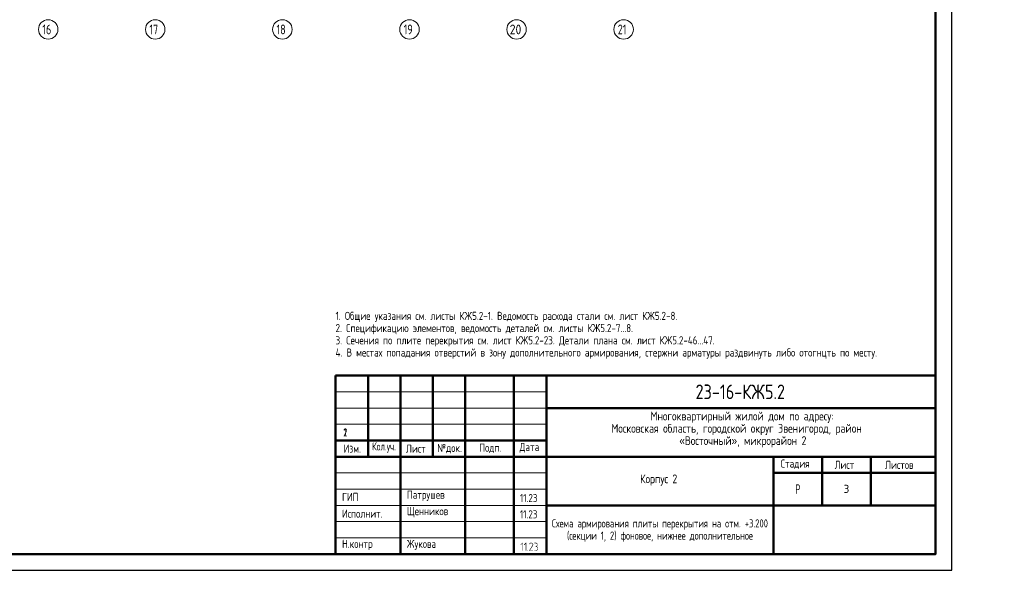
# Model space of a CAD drawing. Header units: millimetres. Extents: x 0 to 61017, y 0 to 42000.
# Tile 14 of 23: x 30661 to 61017, y 0 to 16970. Entities that reach past the tile are written whole.
import ezdxf

# ---------------------------------------------------------------- set-up
doc = ezdxf.new("R2010")
doc.units = ezdxf.units.MM
doc.linetypes.add('______5', pattern=[1100, 800, -100, 100, -100])
doc.layers.add('Standard', color=7, linetype='Continuous', lineweight=25)
doc.layers.add('Оси', color=40, linetype='______5', lineweight=18)
doc.styles.add('GOST 2.304-81', font='txt')
doc.styles.add('ISOCPEUR', font='txt')

msp = doc.modelspace()

# ---------------------------------------------------------------- hatches: boundary and pattern name
at = {"layer": 'Standard', "linetype": 'Continuous', "lineweight": 25, "transparency": 33554687}
for points in [[(46172, 610), (46172, 609), (46172, 608), (46172, 607), (46171, 606), (46171, 605), (46171, 605), (46170, 604), (46169, 603), (46168, 602), (46167, 602), (46165, 601), (46163, 601), (46163, 601), (46162, 601), (46161, 601), (46161, 602), (46160, 602), (46159, 602), (46158, 603), (46157, 603), (46156, 604), (46156, 605), (46155, 605), (46155, 606), (46155, 607), (46154, 608), (46154, 609), (46154, 610), (46154, 820), (46116, 782), (46115, 780), (46113, 780), (46112, 779), (46110, 779), (46108, 779), (46107, 780), (46105, 780), (46104, 782), (46102, 783), (46102, 785), (46101, 786), (46101, 788), (46101, 788), (46101, 789), (46101, 790), (46102, 790), (46102, 791), (46102, 792), (46103, 793), (46104, 794), (46157, 848), (46158, 849), (46160, 849), (46161, 850), (46163, 850), (46165, 850), (46166, 849), (46168, 849), (46169, 848), (46170, 847), (46170, 846), (46171, 846), (46171, 845), (46172, 844), (46172, 843), (46172, 842), (46172, 841)], [(46279, 610), (46279, 609), (46278, 608), (46278, 607), (46278, 606), (46278, 605), (46277, 605), (46277, 604), (46276, 603), (46275, 602), (46273, 602), (46272, 601), (46270, 601), (46269, 601), (46269, 601), (46268, 601), (46267, 602), (46266, 602), (46265, 602), (46265, 603), (46263, 603), (46263, 604), (46262, 605), (46262, 605), (46261, 606), (46261, 607), (46261, 608), (46261, 609), (46261, 610), (46261, 820), (46223, 782), (46221, 780), (46220, 780), (46218, 779), (46217, 779), (46215, 779), (46213, 780), (46212, 780), (46210, 782), (46209, 783), (46208, 785), (46208, 786), (46208, 788), (46208, 788), (46208, 789), (46208, 790), (46208, 790), (46209, 791), (46209, 792), (46210, 793), (46210, 794), (46263, 848), (46265, 849), (46266, 849), (46268, 850), (46269, 850), (46271, 850), (46273, 849), (46274, 849), (46276, 848), (46276, 847), (46277, 846), (46277, 846), (46278, 845), (46278, 844), (46278, 843), (46279, 842), (46279, 841)], [(46323, 619), (46324, 619), (46326, 618), (46327, 618), (46329, 616), (46330, 615), (46331, 613), (46332, 612), (46332, 610), (46332, 609), (46331, 607), (46330, 606), (46329, 604), (46329, 603), (46328, 603), (46327, 602), (46327, 602), (46326, 602), (46325, 601), (46324, 601), (46323, 601), (46321, 601), (46319, 602), (46317, 603), (46316, 604), (46315, 605), (46314, 607), (46314, 608), (46314, 610), (46314, 611), (46314, 613), (46315, 614), (46316, 616), (46317, 616), (46317, 617), (46318, 618), (46319, 618), (46320, 619), (46321, 619), (46322, 619)], [(46482, 601), (46376, 601), (46375, 601), (46373, 602), (46371, 603), (46370, 604), (46369, 606), (46368, 607), (46367, 609), (46367, 611), (46367, 612), (46368, 613), (46368, 614), (46369, 615), (46466, 763), (46470, 770), (46473, 776), (46474, 779), (46474, 782), (46475, 786), (46475, 789), (46475, 791), (46475, 793), (46474, 795), (46474, 798), (46473, 800), (46473, 802), (46472, 804), (46471, 805), (46470, 807), (46469, 809), (46468, 811), (46467, 813), (46465, 814), (46464, 816), (46462, 818), (46460, 819), (46459, 821), (46457, 822), (46455, 823), (46453, 824), (46451, 826), (46449, 827), (46447, 828), (46445, 828), (46443, 829), (46441, 830), (46439, 831), (46436, 831), (46434, 831), (46432, 832), (46430, 832), (46428, 832), (46424, 832), (46421, 831), (46418, 831), (46416, 830), (46413, 829), (46410, 828), (46407, 827), (46405, 825), (46402, 823), (46400, 821), (46397, 819), (46395, 816), (46393, 813), (46391, 809), (46389, 806), (46388, 802), (46387, 800), (46386, 799), (46385, 798), (46384, 798), (46384, 797), (46382, 797), (46381, 796), (46380, 796), (46378, 796), (46376, 797), (46374, 797), (46373, 798), (46372, 799), (46372, 800), (46371, 800), (46371, 801), (46371, 802), (46370, 803), (46370, 804), (46370, 805), (46371, 808), (46372, 811), (46373, 813), (46374, 816), (46375, 818), (46376, 820), (46378, 823), (46379, 825), (46380, 827), (46382, 829), (46383, 831), (46385, 832), (46387, 834), (46388, 836), (46390, 837), (46392, 839), (46394, 840), (46398, 843), (46401, 844), (46405, 846), (46409, 848), (46413, 849), (46418, 849), (46422, 850), (46427, 850), (46430, 850), (46433, 850), (46436, 849), (46439, 849), (46442, 848), (46445, 848), (46448, 847), (46451, 846), (46454, 845), (46456, 843), (46459, 842), (46462, 840), (46464, 839), (46467, 837), (46470, 835), (46472, 833), (46475, 830), (46477, 828), (46479, 825), (46481, 823), (46483, 820), (46485, 818), (46487, 815), (46488, 812), (46489, 810), (46490, 807), (46491, 804), (46492, 801), (46492, 798), (46493, 795), (46493, 792), (46493, 789), (46493, 784), (46492, 780), (46492, 776), (46490, 772), (46490, 770), (46489, 767), (46488, 765), (46487, 763), (46486, 760), (46484, 758), (46483, 755), (46481, 753), (46393, 619), (46482, 619), (46484, 619), (46486, 618), (46487, 618), (46488, 616), (46490, 615), (46491, 613), (46491, 612), (46491, 610), (46491, 609), (46491, 607), (46490, 606), (46489, 604), (46488, 603), (46488, 603), (46487, 602), (46486, 602), (46485, 602), (46484, 601), (46483, 601)], [(46605, 737), (46608, 736), (46611, 734), (46614, 732), (46616, 730), (46619, 727), (46621, 724), (46623, 722), (46625, 718), (46627, 715), (46629, 712), (46630, 708), (46632, 705), (46633, 701), (46633, 697), (46634, 694), (46634, 690), (46634, 655), (46634, 652), (46633, 649), (46633, 646), (46633, 644), (46632, 641), (46631, 639), (46631, 636), (46630, 634), (46629, 632), (46627, 629), (46626, 627), (46625, 625), (46623, 623), (46622, 621), (46620, 619), (46618, 617), (46616, 615), (46614, 613), (46612, 611), (46610, 610), (46608, 609), (46605, 607), (46603, 606), (46601, 605), (46598, 604), (46596, 603), (46594, 603), (46591, 602), (46588, 602), (46586, 602), (46583, 601), (46580, 601), (46536, 601), (46534, 601), (46532, 602), (46531, 603), (46529, 604), (46528, 605), (46528, 607), (46527, 608), (46527, 610), (46527, 611), (46528, 613), (46528, 614), (46529, 616), (46530, 616), (46530, 617), (46531, 618), (46532, 618), (46533, 619), (46534, 619), (46535, 619), (46536, 619), (46580, 619), (46584, 619), (46588, 620), (46591, 620), (46594, 622), (46597, 623), (46600, 625), (46603, 627), (46606, 629), (46608, 632), (46610, 635), (46612, 638), (46613, 641), (46615, 644), (46615, 647), (46616, 651), (46616, 655), (46616, 690), (46616, 694), (46615, 697), (46615, 701), (46613, 704), (46612, 707), (46610, 710), (46608, 713), (46606, 715), (46603, 718), (46600, 720), (46597, 722), (46594, 723), (46591, 724), (46588, 725), (46584, 726), (46580, 726), (46571, 726), (46569, 726), (46568, 726), (46566, 727), (46565, 728), (46564, 730), (46563, 731), (46563, 733), (46563, 735), (46563, 736), (46563, 737), (46564, 738), (46565, 740), (46565, 741), (46566, 742), (46567, 742), (46567, 743), (46568, 743), (46569, 743), (46570, 743), (46571, 743), (46575, 743), (46579, 744), (46582, 745), (46585, 746), (46588, 747), (46591, 749), (46594, 751), (46597, 754), (46599, 756), (46601, 759), (46603, 762), (46604, 765), (46606, 768), (46606, 772), (46607, 775), (46607, 779), (46607, 797), (46607, 800), (46606, 804), (46606, 807), (46604, 810), (46603, 814), (46601, 816), (46599, 819), (46597, 822), (46594, 824), (46591, 826), (46588, 828), (46585, 830), (46582, 831), (46579, 832), (46575, 832), (46571, 832), (46536, 832), (46534, 832), (46532, 833), (46531, 834), (46529, 835), (46528, 836), (46528, 838), (46527, 839), (46527, 841), (46527, 842), (46528, 844), (46528, 845), (46529, 847), (46530, 847), (46530, 848), (46531, 849), (46532, 849), (46533, 850), (46534, 850), (46535, 850), (46536, 850), (46571, 850), (46574, 850), (46577, 850), (46580, 849), (46582, 849), (46585, 849), (46587, 848), (46590, 847), (46592, 846), (46594, 845), (46597, 844), (46599, 843), (46601, 841), (46603, 840), (46605, 838), (46607, 836), (46609, 835), (46611, 833), (46613, 831), (46614, 829), (46616, 826), (46617, 824), (46619, 822), (46620, 820), (46621, 817), (46622, 815), (46622, 812), (46623, 810), (46624, 807), (46624, 805), (46624, 802), (46625, 799), (46625, 797), (46625, 779), (46625, 773), (46625, 772), (46625, 771), (46625, 770), (46624, 770), (46624, 768), (46624, 767), (46623, 767), (46623, 766), (46623, 764), (46622, 761), (46621, 759), (46620, 756), (46618, 753), (46617, 751), (46615, 749), (46614, 746), (46612, 744), (46610, 742), (46608, 740)]]:
    msp.add_hatch(color=7, dxfattribs=at).paths.add_polyline_path(points, flags=16)

# ---------------------------------------------------------------- linework, layer by layer
at = {"layer": 'Standard', "color": 7, "linetype": 'Continuous', "lineweight": 50, "transparency": 33554687}
for p, q in [((40400, 500), (40400, 6000)), ((40400, 6000), (58900, 6000)), ((41400, 3500), (41400, 6000)), ((42400, 500), (42400, 6000)), ((43400, 3500), (43400, 6000)), ((44400, 500), (44400, 6000)), ((45900, 500), (45900, 6000)), ((46900, 500), (46900, 6000)), ((46900, 5000), (58900, 5000)), ((40400, 4000), (46900, 4000)), ((40400, 4000), (46900, 4000)), ((40400, 3500), (46900, 3500)), ((40400, 3500), (46900, 3500)), ((46900, 3500), (58900, 3500)), ((53900, 2000), (53900, 3500)), ((55400, 2000), (55400, 3500)), ((56900, 2000), (56900, 3500)), ((53900, 3000), (58900, 3000)), ((46900, 2000), (58900, 2000)), ((53900, 500), (53900, 2000)), ((53900, 500), (53900, 2000))]:
    msp.add_line(p, q, dxfattribs=at)
at = {"layer": 'Standard', "color": 7, "linetype": 'Continuous', "lineweight": 25, "transparency": 33554687}
for p, q in [((58900, 500), (58900, 6000)), ((40400, 500), (58900, 500)), ((40400, 500), (58900, 500)), ((40400, 500), (58900, 500))]:
    msp.add_line(p, q, dxfattribs=at)
at = {"layer": 'Standard', "color": 7, "linetype": 'Continuous', "lineweight": 13, "transparency": 33554687}
for p, q in [((40400, 5500), (46900, 5500)), ((40400, 5000), (46900, 5000)), ((40400, 4500), (46900, 4500)), ((40400, 3000), (46900, 3000)), ((40400, 2500), (46900, 2500)), ((40400, 2500), (46900, 2500)), ((40400, 2000), (46900, 2000)), ((40400, 2000), (46900, 2000)), ((40400, 1500), (46900, 1500)), ((40400, 1000), (46900, 1000))]:
    msp.add_line(p, q, dxfattribs=at)
msp.add_lwpolyline([(0, 0), (59400, 0), (59400, 42000), (0, 42000), (0, 0)], close=True, dxfattribs=at)
for points in [[(0, 42000), (0, 0), (59400, 0), (59400, 42000), (0, 42000)], [(59400, 42000), (0, 42000), (0, 0), (59400, 0), (59400, 42000)], [(59400, 42000), (0, 42000), (0, 0), (59400, 0), (59400, 42000)]]:
    msp.add_lwpolyline(points, dxfattribs=at)
at = {"layer": 'Standard', "color": 7, "linetype": 'Continuous', "lineweight": 25, "transparency": 33554687}
for points in [[(0, 42000), (0, 0), (59400, 0), (59400, 42000), (0, 42000)], [(59400, 42000), (0, 42000), (0, 0), (59400, 0), (59400, 42000)], [(58900, 6000), (40400, 6000), (40400, 500), (58900, 500), (58900, 6000)]]:
    msp.add_lwpolyline(points, dxfattribs=at)
at = {"layer": 'Standard', "color": 7, "linetype": 'Continuous', "lineweight": 50, "transparency": 33554687}
msp.add_lwpolyline([(2000, 41500), (58900, 41500), (58900, 500), (2000, 500), (2000, 41500)], close=True, dxfattribs=at)
at = {"layer": 'Оси', "color": 7, "linetype": 'Continuous', "lineweight": 13, "transparency": 33554687}
for centre in [(31540, 16670), (34840, 16670), (38760, 16670), (42680, 16670), (45980, 16670), (49280, 16670)]:
    msp.add_circle(centre, 300, dxfattribs=at)

# ---------------------------------------------------------------- texts
at = {"layer": 'Standard', "color": 7, "linetype": 'Continuous', "lineweight": 25, "transparency": 33554687}
for s, insert, char_height, width, attachment_point, style in [('\\W0.75;21', (49100, 16520), 300, 472.29, 7, 'ISOCPEUR'), ('Многоквартирный\\~жилой\\~дом\\~по\\~адресу:\\~', (50110, 4545), 270, 5717.07, 7, 'GOST 2.304-81'), ('\\A1;{\\fGOST 2.304-81|i0|b0;\\H250.000000;\\W1.000000;\\C7;2}\\P', (40702, 4375), 250, 283.33, 2, 'GOST 2.304-81'), ('1', (40648, 4125), 250, 231.56, 7, 'GOST 2.304-81'), ('Московская\\~область,\\~городской\\~округ\\~Звенигород,\\~район\\~', (48904, 4167), 270, 8136.21, 7, 'GOST 2.304-81'), ('Изм.', (40648, 3625), 250, 631.15, 7, 'GOST 2.304-81'), ('Лист', (42571, 3625), 250, 782.23, 7, 'GOST 2.304-81'), ('Дата', (46073, 3625), 250, 782.22, 7, 'GOST 2.304-81'), ('«Восточный»,\\~микрорайон\\~2', (50997, 3789), 270, 3952.82, 7, 'GOST 2.304-81'), ('\\W0.83;Кол.уч.', (41527, 3625), 250, 799.96, 7, 'GOST 2.304-81'), ('№док.', (43535, 3607), 250, 853.39, 7, 'GOST 2.304-81'), ('Подп.', (44831, 3614), 250, 764.53, 7, 'GOST 2.304-81'), ('Стадия', (54121, 3125), 250, 1031.11, 7, 'GOST 2.304-81'), ('Лист', (55784, 3125), 250, 782.22, 7, 'GOST 2.304-81'), ('Листов', (57343, 3125), 250, 1066.5, 7, 'GOST 2.304-81'), ('Корпус\\~2', (49788, 2610), 270, 1362.87, 7, 'GOST 2.304-81'), ('ГИП', (40600, 2137), 250, 586.8, 7, 'GOST 2.304-81'), ('Патрушев', (42600, 2137), 250, 1386.36, 7, 'GOST 2.304-81'), ('11.23', (46083, 2101), 250, 693.37, 7, 'GOST 2.304-81'), ('\\W0.77;Р', (54577, 2350), 300, 262.92, 7, 'GOST 2.304-81'), ('Исполнит.', (40600, 1622), 250, 1386.36, 7, 'GOST 2.304-81'), ('Щенников', (42600, 1631), 250, 1333.08, 7, 'GOST 2.304-81'), ('11.23', (46083, 1601), 250, 693.37, 7, 'GOST 2.304-81'), ('Н.контр', (40600, 622), 250, 1102.08, 7, 'GOST 2.304-81'), ('Жукова', (42600, 622), 250, 1031.11, 7, 'GOST 2.304-81')]:
    msp.add_mtext(s, dxfattribs=dict(at, insert=insert, char_height=char_height, width=width, attachment_point=attachment_point, style=style))
at = {"layer": 'Standard', "color": 7, "linetype": 'Continuous', "lineweight": 13, "transparency": 33554687, "insert": (40400, 7967), "char_height": 250, "width": 20566.88, "attachment_point": 1, "line_spacing_factor": 0.903614}
msp.add_mtext('\\A1;{\\fGOST 2.304-81|i0|b0;\\H250.000000;\\W1.000000;\\C7;1. Общие указания см. листы КЖ5.2-1. Ведомость расхода стали см. лист КЖ5.2-8.}\\P{\\fGOST 2.304-81|i0|b0;\\H250.000000;\\W1.000000;\\C7;2. Спецификацию элементов, ведомость деталей см. листы КЖ5.2-7...8.}\\P{\\fGOST 2.304-81|i0|b0;\\H250.000000;\\W1.000000;\\C7;3. Сечения по плите перекрытия см. лист КЖ5.2-23. Детали плана см. лист КЖ5.2-46...47.}\\P{\\fGOST 2.304-81|i0|b0;\\H250.000000;\\W1.000000;\\C7;4. В местах попадания отверстий в зону дополнительного армирования, стержни арматуры раздвинуть либо отогнцть по месту.}\\P', dxfattribs=at)
at = {"layer": 'Standard', "color": 7, "linetype": 'Continuous', "lineweight": 50, "transparency": 33554687, "insert": (51498, 5275), "char_height": 450, "width": 3038.67, "attachment_point": 7, "style": 'GOST 2.304-81'}
msp.add_mtext('23-16-КЖ5.2', dxfattribs=at)
at = {"layer": 'Standard', "color": 7, "linetype": 'Continuous', "lineweight": 13, "transparency": 33554687, "insert": (56150, 2510), "char_height": 250, "width": 272.22, "attachment_point": 5, "style": 'ISOCPEUR'}
msp.add_mtext('\\A1;{\\fISOCPEUR|i0|b0;\\H250.000000;\\W1.000000;\\C7;3}\\P', dxfattribs=at)
at = {"layer": 'Standard', "color": 7, "linetype": 'Continuous', "lineweight": 25, "transparency": 33554687, "insert": (50400, 1571), "char_height": 250, "width": 8087.5, "attachment_point": 2, "line_spacing_factor": 0.903614}
msp.add_mtext('\\A1;{\\fGOST 2.304-81|i0|b0;\\H250.000000;\\W0.952381;\\C7;Схема армирования плиты перекрытия на отм. +3.200}\\P{\\fGOST 2.304-81|i0|b0;\\H250.000000;\\W0.952381;\\C7;(секции 1, 2) фоновое, нижнее дополнительное}\\P', dxfattribs=at)
at = {"layer": 'Оси', "color": 7, "linetype": 'Continuous', "lineweight": 25, "transparency": 33554687, "char_height": 300, "attachment_point": 7, "style": 'ISOCPEUR'}
for s, insert, width in [('\\W0.75;16', (31360, 16520), 472.27), ('\\W0.75;17', (34660, 16520), 472.27), ('\\W0.75;18', (38580, 16520), 472.28), ('\\W0.75;19', (42500, 16520), 472.29), ('\\W0.87;20', (45770, 16520), 550.81)]:
    msp.add_mtext(s, dxfattribs=dict(at, insert=insert, width=width))

doc.saveas('drawing.dxf')
